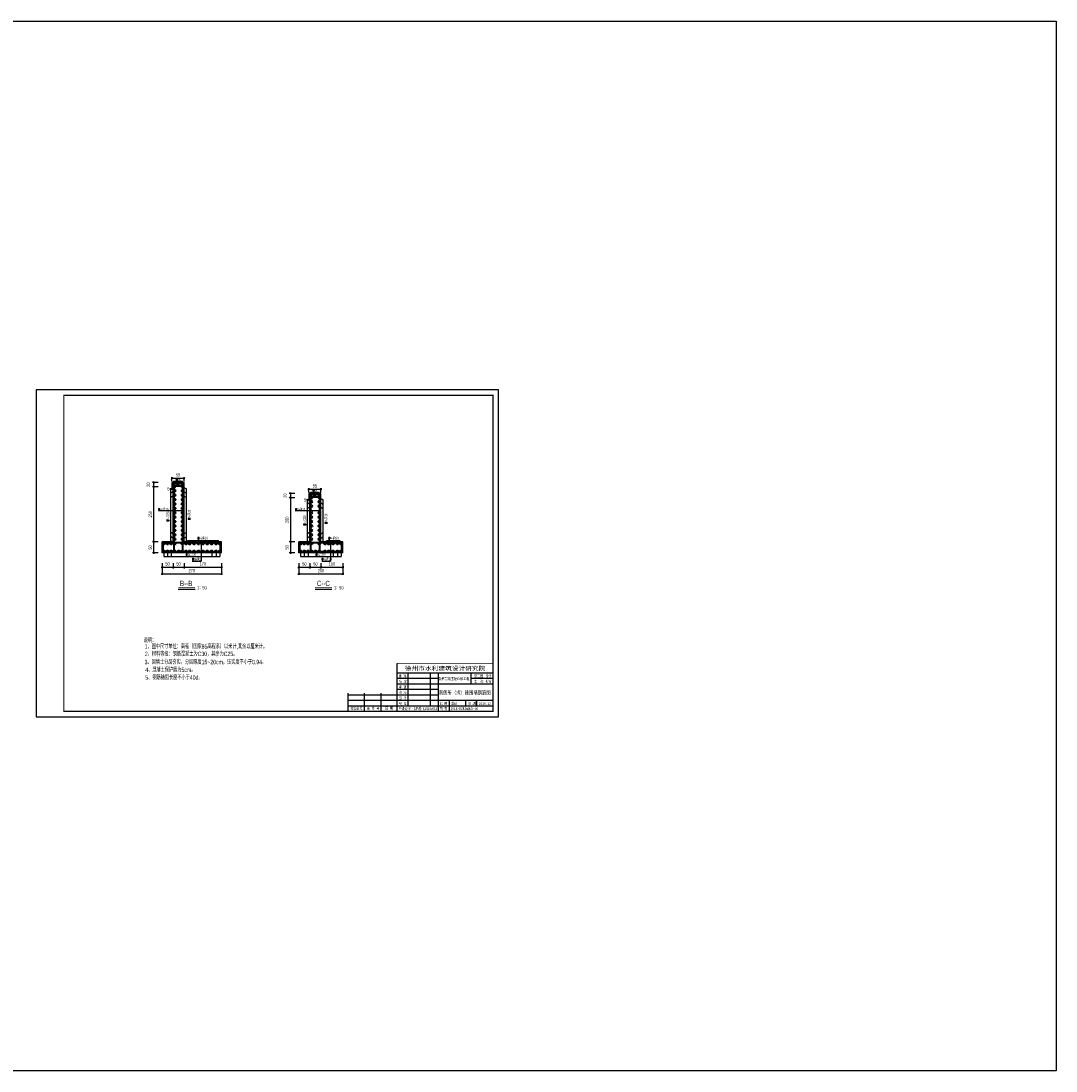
# Model space of a CAD drawing. Extents: x 518200 to 591724, y 3569303 to 3789366.
# Tile 6 of 6: x 582320 to 591724, y 3569303 to 3578840. Entities that reach past the tile are written whole.
import ezdxf
from ezdxf.enums import TextEntityAlignment as Align

# ---------------------------------------------------------------- set-up
doc = ezdxf.new("R2010")
doc.units = 0
doc.header["$LTSCALE"] = 5
doc.layers.get('0').update_dxf_attribs({"linetype": 'CONTINUOUS'})
doc.layers.get('Defpoints').update_dxf_attribs({"color": 41, "linetype": 'CONTINUOUS'})
for name, color, linetype, lineweight in [('1XSX', 7, 'CONTINUOUS', 15), ('轮廓线', 2, 'CONTINUOUS', 40), ('钢筋', 2, 'CONTINUOUS', 50)]:
    doc.layers.add(name, color=color, linetype=linetype, lineweight=lineweight)
doc.styles.add('HZ', font='hztxt_e.shx', dxfattribs={"width": 0.7, "height": 30, "bigfont": 'hztxt.shx'})
doc.styles.add('HZ1', font='hztxt_e.shx', dxfattribs={"width": 0.7, "bigfont": 'hztxt.shx'})
doc.styles.add('HZTXT', font='hztxt_e.shx', dxfattribs={"width": 0.7, "bigfont": 'hztxt.shx'})
doc.styles.add('图框', font='simfang.ttf', dxfattribs={"width": 0.8, "height": 4})
doc.styles.add('钢筋', font='tssdeng.shx', dxfattribs={"width": 0.7, "height": 30, "bigfont": 'hztxt.shx'})
doc.dimstyles.new('50', dxfattribs={"dimscale": 0, "dimtxt": 60, "dimasz": 20, "dimexe": 10, "dimexo": 10, "dimgap": 15, "dimtad": 1, "dimdec": 0, "dimlfac": 0.5, "dimzin": 0, "dimdsep": 46, "dimtxsty": 'HZTXT', "dimblk1": 'ARCHTICK', "dimblk2": 'ARCHTICK', "dimsah": 1, "dimcen": -0.09, "dimdle": 8, "dimclrd": 7, "dimclre": 7, "dimclrt": 7, "dimadec": 0, "dimazin": 0, "dimtfac": 1, "dimtdec": 0, "dimtofl": 0, "dimtmove": 2, "dimatfit": 3, "dimldrblk": 'ARCHTICK', "dimfxl": 1, "dimtolj": 1, "dimtzin": 0, "dimarcsym": 0})

# ---------------------------------------------------------------- blocks, each defined once
blk = doc.blocks.new('_ARCHTICK')
at = {"color": 0, "linetype": 'ByBlock', "const_width": 0.15}
blk.add_lwpolyline([(-0.5, -0.5), (0.5, 0.5)], dxfattribs=at)
blk = doc.blocks.new('*D35')
at = {"color": 7, "lineweight": -2}
for p, q in [((583684, 3574687.3), (583810, 3574687.3)), ((583692, 3574658.9), (583692, 3574697.3)), ((583802, 3574658.9), (583802, 3574697.3))]:
    blk.add_line(p, q, dxfattribs=at)
at = {"layer": 'Defpoints', "color": 0}
for p in [(583802, 3574687.3), (583692, 3574648.9), (583802, 3574648.9)]:
    blk.add_point(p, dxfattribs=at)
at = {"color": 7, "lineweight": -2, "xscale": 20, "yscale": 20, "zscale": 20, "rotation": 180}
blk.add_blockref('_ARCHTICK', (583692, 3574687.3), dxfattribs=at)
at = {"color": 7, "lineweight": -2, "xscale": 20, "yscale": 20, "zscale": 20}
blk.add_blockref('_ARCHTICK', (583802, 3574687.3), dxfattribs=at)
at = {"color": 7, "insert": (583747, 3574717.3), "char_height": 30, "attachment_point": 5, "style": 'HZTXT'}
blk.add_mtext('\\A1;55', dxfattribs=at)
blk = doc.blocks.new('*D36')
at = {"color": 7, "lineweight": -2}
for p, q in [((583692, 3574590.2), (583672, 3574590.2)), ((583692, 3574598.9), (583692, 3574580.2)), ((583702, 3574598.9), (583702, 3574580.2)), ((583702, 3574590.2), (583722, 3574590.2))]:
    blk.add_line(p, q, dxfattribs=at)
at = {"layer": 'Defpoints', "color": 0}
for p in [(583692, 3574608.9), (583702, 3574608.9), (583702, 3574590.2)]:
    blk.add_point(p, dxfattribs=at)
at = {"color": 7, "lineweight": -2, "xscale": 20, "yscale": 20, "zscale": 20}
blk.add_blockref('_ARCHTICK', (583692, 3574590.2), dxfattribs=at)
at = {"color": 7, "lineweight": -2, "xscale": 20, "yscale": 20, "zscale": 20, "rotation": 180}
blk.add_blockref('_ARCHTICK', (583702, 3574590.2), dxfattribs=at)
at = {"color": 7, "insert": (583659.5, 3574590.2), "char_height": 30, "attachment_point": 5, "style": 'HZTXT'}
blk.add_mtext('\\A1;5', dxfattribs=at)
blk = doc.blocks.new('*D37')
at = {"color": 7, "lineweight": -2}
for p, q in [((583602, 3573915.4), (583602, 3573868.6)), ((583702, 3573915.4), (583702, 3573868.6)), ((583594, 3573878.6), (583710, 3573878.6))]:
    blk.add_line(p, q, dxfattribs=at)
at = {"layer": 'Defpoints', "color": 0}
for p in [(583602, 3573925.4), (583702, 3573925.4), (583702, 3573878.6)]:
    blk.add_point(p, dxfattribs=at)
at = {"color": 7, "lineweight": -2, "xscale": 20, "yscale": 20, "zscale": 20, "rotation": 180}
blk.add_blockref('_ARCHTICK', (583602, 3573878.6), dxfattribs=at)
at = {"color": 7, "lineweight": -2, "xscale": 20, "yscale": 20, "zscale": 20}
blk.add_blockref('_ARCHTICK', (583702, 3573878.6), dxfattribs=at)
at = {"color": 7, "insert": (583652, 3573908.6), "char_height": 30, "attachment_point": 5, "style": 'HZTXT'}
blk.add_mtext('\\A1;50', dxfattribs=at)
blk = doc.blocks.new('*D38')
at = {"color": 7, "lineweight": -2}
for p, q in [((583702, 3573915.4), (583702, 3573868.6)), ((583802, 3573915.4), (583802, 3573868.6)), ((583694, 3573878.6), (583810, 3573878.6))]:
    blk.add_line(p, q, dxfattribs=at)
at = {"layer": 'Defpoints', "color": 0}
for p in [(583702, 3573925.4), (583802, 3573925.4), (583802, 3573878.6)]:
    blk.add_point(p, dxfattribs=at)
at = {"color": 7, "lineweight": -2, "xscale": 20, "yscale": 20, "zscale": 20, "rotation": 180}
blk.add_blockref('_ARCHTICK', (583702, 3573878.6), dxfattribs=at)
at = {"color": 7, "lineweight": -2, "xscale": 20, "yscale": 20, "zscale": 20}
blk.add_blockref('_ARCHTICK', (583802, 3573878.6), dxfattribs=at)
at = {"color": 7, "insert": (583752, 3573908.6), "char_height": 30, "attachment_point": 5, "style": 'HZTXT'}
blk.add_mtext('\\A1;50', dxfattribs=at)
blk = doc.blocks.new('*D39')
at = {"color": 7, "lineweight": -2}
for p, q in [((583802, 3573915.4), (583802, 3573868.6)), ((584142, 3573915.4), (584142, 3573868.6)), ((583794, 3573878.6), (584150, 3573878.6))]:
    blk.add_line(p, q, dxfattribs=at)
at = {"layer": 'Defpoints', "color": 0}
for p in [(583802, 3573925.4), (584142, 3573925.4), (584142, 3573878.6)]:
    blk.add_point(p, dxfattribs=at)
at = {"color": 7, "lineweight": -2, "xscale": 20, "yscale": 20, "zscale": 20, "rotation": 180}
blk.add_blockref('_ARCHTICK', (583802, 3573878.6), dxfattribs=at)
at = {"color": 7, "lineweight": -2, "xscale": 20, "yscale": 20, "zscale": 20}
blk.add_blockref('_ARCHTICK', (584142, 3573878.6), dxfattribs=at)
at = {"color": 7, "insert": (583972, 3573908.6), "char_height": 30, "attachment_point": 5, "style": 'HZTXT'}
blk.add_mtext('\\A1;170', dxfattribs=at)
blk = doc.blocks.new('*D40')
at = {"color": 7, "lineweight": -2}
for p, q in [((583602, 3573915.4), (583602, 3573808.2)), ((584142, 3573915.4), (584142, 3573808.2)), ((583594, 3573818.2), (584150, 3573818.2))]:
    blk.add_line(p, q, dxfattribs=at)
at = {"layer": 'Defpoints', "color": 0}
for p in [(583602, 3573925.4), (584142, 3573925.4), (584142, 3573818.2)]:
    blk.add_point(p, dxfattribs=at)
at = {"color": 7, "lineweight": -2, "xscale": 20, "yscale": 20, "zscale": 20, "rotation": 180}
blk.add_blockref('_ARCHTICK', (583602, 3573818.2), dxfattribs=at)
at = {"color": 7, "lineweight": -2, "xscale": 20, "yscale": 20, "zscale": 20}
blk.add_blockref('_ARCHTICK', (584142, 3573818.2), dxfattribs=at)
at = {"color": 7, "insert": (583872, 3573848.2), "char_height": 30, "attachment_point": 5, "style": 'HZTXT'}
blk.add_mtext('\\A1;270', dxfattribs=at)
blk = doc.blocks.new('*D32')
at = {"color": 7, "lineweight": -2}
for p, q in [((583566.1, 3574608.9), (583514.4, 3574608.9)), ((583524.4, 3574616.9), (583524.4, 3574100.9)), ((583566.1, 3574108.9), (583514.4, 3574108.9))]:
    blk.add_line(p, q, dxfattribs=at)
at = {"layer": 'Defpoints', "color": 0}
for p in [(583576.1, 3574608.9), (583524.4, 3574108.9), (583576.1, 3574108.9)]:
    blk.add_point(p, dxfattribs=at)
at = {"color": 7, "lineweight": -2, "xscale": 20, "yscale": 20, "zscale": 20}
for p, rotation in [((583524.4, 3574608.9), 90), ((583524.4, 3574108.9), 270)]:
    blk.add_blockref('_ARCHTICK', p, dxfattribs=dict(at, rotation=rotation))
at = {"color": 7, "insert": (583494.4, 3574358.9), "char_height": 30, "attachment_point": 5, "rotation": 90, "style": 'HZTXT'}
blk.add_mtext('\\A1;250', dxfattribs=at)
blk = doc.blocks.new('*D33')
at = {"color": 7, "lineweight": -2}
for p, q in [((583566.1, 3574648.9), (583514.4, 3574648.9)), ((583566.1, 3574608.9), (583514.4, 3574608.9)), ((583524.4, 3574656.9), (583524.4, 3574600.9))]:
    blk.add_line(p, q, dxfattribs=at)
at = {"layer": 'Defpoints', "color": 0}
for p in [(583524.4, 3574608.9), (583576.1, 3574648.9), (583576.1, 3574608.9)]:
    blk.add_point(p, dxfattribs=at)
at = {"color": 7, "lineweight": -2, "xscale": 20, "yscale": 20, "zscale": 20}
for p, rotation in [((583524.4, 3574648.9), 90), ((583524.4, 3574608.9), 270)]:
    blk.add_blockref('_ARCHTICK', p, dxfattribs=dict(at, rotation=rotation))
at = {"color": 7, "insert": (583476.9, 3574628.9), "char_height": 30, "attachment_point": 5, "rotation": 90, "style": 'HZTXT'}
blk.add_mtext('\\A1;20', dxfattribs=at)
blk = doc.blocks.new('*D34')
at = {"color": 7, "lineweight": -2}
for p, q in [((583566.1, 3574108.9), (583514.4, 3574108.9)), ((583524.4, 3574116.9), (583524.4, 3574000.9)), ((583566.1, 3574008.9), (583514.4, 3574008.9))]:
    blk.add_line(p, q, dxfattribs=at)
at = {"layer": 'Defpoints', "color": 0}
for p in [(583576.1, 3574108.9), (583524.4, 3574008.9), (583576.1, 3574008.9)]:
    blk.add_point(p, dxfattribs=at)
at = {"color": 7, "lineweight": -2, "xscale": 20, "yscale": 20, "zscale": 20}
for p, rotation in [((583524.4, 3574108.9), 90), ((583524.4, 3574008.9), 270)]:
    blk.add_blockref('_ARCHTICK', p, dxfattribs=dict(at, rotation=rotation))
at = {"color": 7, "insert": (583494.4, 3574058.9), "char_height": 30, "attachment_point": 5, "rotation": 90, "style": 'HZTXT'}
blk.add_mtext('\\A1;50', dxfattribs=at)
blk = doc.blocks.new('*D23')
at = {"color": 7, "lineweight": -2}
for p, q in [((584927, 3574587.3), (585053, 3574587.3)), ((584935, 3574558.9), (584935, 3574597.3)), ((585045, 3574558.9), (585045, 3574597.3))]:
    blk.add_line(p, q, dxfattribs=at)
at = {"layer": 'Defpoints', "color": 0}
for p in [(585045, 3574587.3), (584935, 3574548.9), (585045, 3574548.9)]:
    blk.add_point(p, dxfattribs=at)
at = {"color": 7, "lineweight": -2, "xscale": 20, "yscale": 20, "zscale": 20, "rotation": 180}
blk.add_blockref('_ARCHTICK', (584935, 3574587.3), dxfattribs=at)
at = {"color": 7, "lineweight": -2, "xscale": 20, "yscale": 20, "zscale": 20}
blk.add_blockref('_ARCHTICK', (585045, 3574587.3), dxfattribs=at)
at = {"color": 7, "insert": (584990, 3574617.3), "char_height": 30, "attachment_point": 5, "style": 'HZTXT'}
blk.add_mtext('\\A1;55', dxfattribs=at)
blk = doc.blocks.new('*D24')
at = {"color": 7, "lineweight": -2}
for p, q in [((584935, 3574490.2), (584915, 3574490.2)), ((584935, 3574498.9), (584935, 3574480.2)), ((584945, 3574498.9), (584945, 3574480.2)), ((584945, 3574490.2), (584965, 3574490.2))]:
    blk.add_line(p, q, dxfattribs=at)
at = {"layer": 'Defpoints', "color": 0}
for p in [(584935, 3574508.9), (584945, 3574508.9), (584945, 3574490.2)]:
    blk.add_point(p, dxfattribs=at)
at = {"color": 7, "lineweight": -2, "xscale": 20, "yscale": 20, "zscale": 20}
blk.add_blockref('_ARCHTICK', (584935, 3574490.2), dxfattribs=at)
at = {"color": 7, "lineweight": -2, "xscale": 20, "yscale": 20, "zscale": 20, "rotation": 180}
blk.add_blockref('_ARCHTICK', (584945, 3574490.2), dxfattribs=at)
at = {"color": 7, "insert": (584902.5, 3574490.2), "char_height": 30, "attachment_point": 5, "style": 'HZTXT'}
blk.add_mtext('\\A1;5', dxfattribs=at)
blk = doc.blocks.new('*D25')
at = {"color": 7, "lineweight": -2}
for p, q in [((584845, 3573915.4), (584845, 3573868.6)), ((584945, 3573915.4), (584945, 3573868.6)), ((584837, 3573878.6), (584953, 3573878.6))]:
    blk.add_line(p, q, dxfattribs=at)
at = {"layer": 'Defpoints', "color": 0}
for p in [(584845, 3573925.4), (584945, 3573925.4), (584945, 3573878.6)]:
    blk.add_point(p, dxfattribs=at)
at = {"color": 7, "lineweight": -2, "xscale": 20, "yscale": 20, "zscale": 20, "rotation": 180}
blk.add_blockref('_ARCHTICK', (584845, 3573878.6), dxfattribs=at)
at = {"color": 7, "lineweight": -2, "xscale": 20, "yscale": 20, "zscale": 20}
blk.add_blockref('_ARCHTICK', (584945, 3573878.6), dxfattribs=at)
at = {"color": 7, "insert": (584895, 3573908.6), "char_height": 30, "attachment_point": 5, "style": 'HZTXT'}
blk.add_mtext('\\A1;50', dxfattribs=at)
blk = doc.blocks.new('*D26')
at = {"color": 7, "lineweight": -2}
for p, q in [((584945, 3573915.4), (584945, 3573868.6)), ((585045, 3573915.4), (585045, 3573868.6)), ((584937, 3573878.6), (585053, 3573878.6))]:
    blk.add_line(p, q, dxfattribs=at)
at = {"layer": 'Defpoints', "color": 0}
for p in [(584945, 3573925.4), (585045, 3573925.4), (585045, 3573878.6)]:
    blk.add_point(p, dxfattribs=at)
at = {"color": 7, "lineweight": -2, "xscale": 20, "yscale": 20, "zscale": 20, "rotation": 180}
blk.add_blockref('_ARCHTICK', (584945, 3573878.6), dxfattribs=at)
at = {"color": 7, "lineweight": -2, "xscale": 20, "yscale": 20, "zscale": 20}
blk.add_blockref('_ARCHTICK', (585045, 3573878.6), dxfattribs=at)
at = {"color": 7, "insert": (584995, 3573908.6), "char_height": 30, "attachment_point": 5, "style": 'HZTXT'}
blk.add_mtext('\\A1;50', dxfattribs=at)
blk = doc.blocks.new('*D27')
at = {"color": 7, "lineweight": -2}
for p, q in [((585045, 3573915.4), (585045, 3573868.6)), ((585245, 3573915.4), (585245, 3573868.6)), ((585037, 3573878.6), (585253, 3573878.6))]:
    blk.add_line(p, q, dxfattribs=at)
at = {"layer": 'Defpoints', "color": 0}
for p in [(585045, 3573925.4), (585245, 3573925.4), (585245, 3573878.6)]:
    blk.add_point(p, dxfattribs=at)
at = {"color": 7, "lineweight": -2, "xscale": 20, "yscale": 20, "zscale": 20, "rotation": 180}
blk.add_blockref('_ARCHTICK', (585045, 3573878.6), dxfattribs=at)
at = {"color": 7, "lineweight": -2, "xscale": 20, "yscale": 20, "zscale": 20}
blk.add_blockref('_ARCHTICK', (585245, 3573878.6), dxfattribs=at)
at = {"color": 7, "insert": (585145, 3573908.6), "char_height": 30, "attachment_point": 5, "style": 'HZTXT'}
blk.add_mtext('\\A1;100', dxfattribs=at)
blk = doc.blocks.new('*D28')
at = {"color": 7, "lineweight": -2}
for p, q in [((584845, 3573915.4), (584845, 3573808.2)), ((585245, 3573915.4), (585245, 3573808.2)), ((584837, 3573818.2), (585253, 3573818.2))]:
    blk.add_line(p, q, dxfattribs=at)
at = {"layer": 'Defpoints', "color": 0}
for p in [(584845, 3573925.4), (585245, 3573925.4), (585245, 3573818.2)]:
    blk.add_point(p, dxfattribs=at)
at = {"color": 7, "lineweight": -2, "xscale": 20, "yscale": 20, "zscale": 20, "rotation": 180}
blk.add_blockref('_ARCHTICK', (584845, 3573818.2), dxfattribs=at)
at = {"color": 7, "lineweight": -2, "xscale": 20, "yscale": 20, "zscale": 20}
blk.add_blockref('_ARCHTICK', (585245, 3573818.2), dxfattribs=at)
at = {"color": 7, "insert": (585045, 3573848.2), "char_height": 30, "attachment_point": 5, "style": 'HZTXT'}
blk.add_mtext('\\A1;200', dxfattribs=at)
blk = doc.blocks.new('*D29')
at = {"color": 7, "lineweight": -2}
for p, q in [((584809.1, 3574508.9), (584757.4, 3574508.9)), ((584767.4, 3574516.9), (584767.4, 3574100.9)), ((584809.1, 3574108.9), (584757.4, 3574108.9))]:
    blk.add_line(p, q, dxfattribs=at)
at = {"layer": 'Defpoints', "color": 0}
for p in [(584819.1, 3574508.9), (584767.4, 3574108.9), (584819.1, 3574108.9)]:
    blk.add_point(p, dxfattribs=at)
at = {"color": 7, "lineweight": -2, "xscale": 20, "yscale": 20, "zscale": 20}
for p, rotation in [((584767.4, 3574508.9), 90), ((584767.4, 3574108.9), 270)]:
    blk.add_blockref('_ARCHTICK', p, dxfattribs=dict(at, rotation=rotation))
at = {"color": 7, "insert": (584737.4, 3574308.9), "char_height": 30, "attachment_point": 5, "rotation": 90, "style": 'HZTXT'}
blk.add_mtext('\\A1;200', dxfattribs=at)
blk = doc.blocks.new('*D30')
at = {"color": 7, "lineweight": -2}
for p, q in [((584809.1, 3574548.9), (584757.4, 3574548.9)), ((584809.1, 3574508.9), (584757.4, 3574508.9)), ((584767.4, 3574556.9), (584767.4, 3574500.9))]:
    blk.add_line(p, q, dxfattribs=at)
at = {"layer": 'Defpoints', "color": 0}
for p in [(584767.4, 3574508.9), (584819.1, 3574548.9), (584819.1, 3574508.9)]:
    blk.add_point(p, dxfattribs=at)
at = {"color": 7, "lineweight": -2, "xscale": 20, "yscale": 20, "zscale": 20}
for p, rotation in [((584767.4, 3574548.9), 90), ((584767.4, 3574508.9), 270)]:
    blk.add_blockref('_ARCHTICK', p, dxfattribs=dict(at, rotation=rotation))
at = {"color": 7, "insert": (584719.9, 3574528.9), "char_height": 30, "attachment_point": 5, "rotation": 90, "style": 'HZTXT'}
blk.add_mtext('\\A1;20', dxfattribs=at)
blk = doc.blocks.new('*D31')
at = {"color": 7, "lineweight": -2}
for p, q in [((584809.1, 3574108.9), (584757.4, 3574108.9)), ((584767.4, 3574116.9), (584767.4, 3574000.9)), ((584809.1, 3574008.9), (584757.4, 3574008.9))]:
    blk.add_line(p, q, dxfattribs=at)
at = {"layer": 'Defpoints', "color": 0}
for p in [(584819.1, 3574108.9), (584767.4, 3574008.9), (584819.1, 3574008.9)]:
    blk.add_point(p, dxfattribs=at)
at = {"color": 7, "lineweight": -2, "xscale": 20, "yscale": 20, "zscale": 20}
for p, rotation in [((584767.4, 3574108.9), 90), ((584767.4, 3574008.9), 270)]:
    blk.add_blockref('_ARCHTICK', p, dxfattribs=dict(at, rotation=rotation))
at = {"color": 7, "insert": (584737.4, 3574058.9), "char_height": 30, "attachment_point": 5, "rotation": 90, "style": 'HZTXT'}
blk.add_mtext('\\A1;50', dxfattribs=at)

msp = doc.modelspace()

# ---------------------------------------------------------------- hatches: boundary and pattern name
at = {"layer": '钢筋'}
for points in [[(583712, 3574634.2, 1), (583702, 3574634.2, 1)], [(583722, 3574613.2, 1), (583712, 3574613.2, 1)], [(583722, 3574573.2, 1), (583712, 3574573.2, 1)], [(583750.7, 3574633.5, 1), (583740.7, 3574633.5, 1)], [(583792, 3574633.2, 1), (583782, 3574633.2, 1)], [(583792, 3574613.2, 1), (583782, 3574613.2, 1)], [(583792, 3574573.2, 1), (583782, 3574573.2, 1)], [(583722, 3574533.2, 1), (583712, 3574533.2, 1)], [(583722, 3574493.2, 1), (583712, 3574493.2, 1)], [(583792, 3574533.2, 1), (583782, 3574533.2, 1)], [(583792, 3574493.2, 1), (583782, 3574493.2, 1)], [(584945, 3574534.2, 1), (584955, 3574534.2, 1)], [(584955, 3574513.2, 1), (584965, 3574513.2, 1)], [(584955, 3574473.2, 1), (584965, 3574473.2, 1)], [(584983.7, 3574533.5, 1), (584993.7, 3574533.5, 1)], [(585025, 3574533.2, 1), (585035, 3574533.2, 1)], [(585025, 3574513.2, 1), (585035, 3574513.2, 1)], [(585025, 3574473.2, 1), (585035, 3574473.2, 1)], [(583722, 3574453.2, 1), (583712, 3574453.2, 1)], [(583722, 3574413.2, 1), (583712, 3574413.2, 1)], [(583722, 3574373.2, 1), (583712, 3574373.2, 1)], [(583792, 3574453.2, 1), (583782, 3574453.2, 1)], [(583792, 3574413.2, 1), (583782, 3574413.2, 1)], [(583792, 3574373.2, 1), (583782, 3574373.2, 1)], [(584955, 3574433.2, 1), (584965, 3574433.2, 1)], [(584965, 3574373.2, 1), (584955, 3574373.2, 1)], [(585025, 3574433.2, 1), (585035, 3574433.2, 1)], [(585035, 3574373.2, 1), (585025, 3574373.2, 1)], [(583722, 3574333.2, 1), (583712, 3574333.2, 1)], [(583722, 3574293.2, 1), (583712, 3574293.2, 1)], [(583792, 3574333.2, 1), (583782, 3574333.2, 1)], [(583792, 3574293.2, 1), (583782, 3574293.2, 1)], [(584965, 3574333.2, 1), (584955, 3574333.2, 1)], [(584965, 3574293.2, 1), (584955, 3574293.2, 1)], [(585035, 3574333.2, 1), (585025, 3574333.2, 1)], [(585035, 3574293.2, 1), (585025, 3574293.2, 1)], [(583722, 3574253.2, 1), (583712, 3574253.2, 1)], [(583722, 3574213.2, 1), (583712, 3574213.2, 1)], [(583792, 3574253.2, 1), (583782, 3574253.2, 1)], [(583792, 3574213.2, 1), (583782, 3574213.2, 1)], [(584965, 3574253.2, 1), (584955, 3574253.2, 1)], [(584965, 3574213.2, 1), (584955, 3574213.2, 1)], [(585035, 3574253.2, 1), (585025, 3574253.2, 1)], [(585035, 3574213.2, 1), (585025, 3574213.2, 1)], [(583623, 3574093.2, 1), (583613, 3574093.2, 1)], [(583656, 3574093.2, 1), (583646, 3574093.2, 1)], [(583690, 3574093.2, 1), (583680, 3574093.2, 1)], [(583722, 3574173.2, 1), (583712, 3574173.2, 1)], [(583722, 3574133.2, 1), (583712, 3574133.2, 1)], [(583722, 3574093.2, 1), (583712, 3574093.2, 1)], [(583792, 3574173.2, 1), (583782, 3574173.2, 1)], [(583792, 3574133.2, 1), (583782, 3574133.2, 1)], [(583792, 3574093.2, 1), (583782, 3574093.2, 1)], [(583825, 3574093.2, 1), (583815, 3574093.2, 1)], [(583858, 3574093.2, 1), (583848, 3574093.2, 1)], [(583898, 3574093.2, 1), (583888, 3574093.2, 1)], [(583938, 3574093.2, 1), (583928, 3574093.2, 1)], [(583978, 3574093.2, 1), (583968, 3574093.2, 1)], [(584018, 3574093.2, 1), (584008, 3574093.2, 1)], [(584058, 3574093.2, 1), (584048, 3574093.2, 1)], [(584098, 3574093.2, 1), (584088, 3574093.2, 1)], [(584131, 3574093.2, 1), (584121, 3574093.2, 1)], [(584866, 3574093.2, 1), (584856, 3574093.2, 1)], [(584899, 3574093.2, 1), (584889, 3574093.2, 1)], [(584933, 3574093.2, 1), (584923, 3574093.2, 1)], [(584965, 3574173.2, 1), (584955, 3574173.2, 1)], [(584965, 3574133.2, 1), (584955, 3574133.2, 1)], [(584965, 3574093.2, 1), (584955, 3574093.2, 1)], [(585035, 3574173.2, 1), (585025, 3574173.2, 1)], [(585035, 3574133.2, 1), (585025, 3574133.2, 1)], [(585035, 3574093.2, 1), (585025, 3574093.2, 1)], [(585078, 3574093.2, 1), (585088, 3574093.2, 1)], [(585111, 3574093.2, 1), (585121, 3574093.2, 1)], [(585151, 3574093.2, 1), (585161, 3574093.2, 1)], [(585191, 3574093.2, 1), (585201, 3574093.2, 1)], [(585224, 3574093.2, 1), (585234, 3574093.2, 1)], [(583623, 3574023.9, 1), (583613, 3574023.9, 1)], [(583656, 3574023.9, 1), (583646, 3574023.9, 1)], [(583690, 3574023.9, 1), (583680, 3574023.9, 1)], [(583722, 3574023.9, 1), (583712, 3574023.9, 1)], [(583759, 3574023.9, 1), (583749, 3574023.9, 1)], [(583792, 3574023.9, 1), (583782, 3574023.9, 1)], [(583825, 3574023.9, 1), (583815, 3574023.9, 1)], [(583858, 3574023.9, 1), (583848, 3574023.9, 1)], [(583898, 3574023.9, 1), (583888, 3574023.9, 1)], [(583938, 3574023.9, 1), (583928, 3574023.9, 1)], [(583978, 3574023.9, 1), (583968, 3574023.9, 1)], [(584018, 3574023.9, 1), (584008, 3574023.9, 1)], [(584058, 3574023.9, 1), (584048, 3574023.9, 1)], [(584098, 3574023.9, 1), (584088, 3574023.9, 1)], [(584131, 3574023.9, 1), (584121, 3574023.9, 1)], [(584866, 3574023.9, 1), (584856, 3574023.9, 1)], [(584899, 3574023.9, 1), (584889, 3574023.9, 1)], [(584933, 3574023.9, 1), (584923, 3574023.9, 1)], [(584965, 3574023.9, 1), (584955, 3574023.9, 1)], [(585002, 3574023.9, 1), (584992, 3574023.9, 1)], [(585035, 3574023.9, 1), (585025, 3574023.9, 1)], [(585078, 3574023.9, 1), (585088, 3574023.9, 1)], [(585111, 3574023.9, 1), (585121, 3574023.9, 1)], [(585151, 3574023.9, 1), (585161, 3574023.9, 1)], [(585191, 3574023.9, 1), (585201, 3574023.9, 1)], [(585224, 3574023.9, 1), (585234, 3574023.9, 1)]]:
    msp.add_hatch(color=256, dxfattribs=at).paths.add_polyline_path(points)

# ---------------------------------------------------------------- linework, layer by layer
for p, q in [((583706.7, 3574633.8), (583706.7, 3574661.7)), ((583706.7, 3574661.7), (583787, 3574661.7)), ((583745.7, 3574633.8), (583745.7, 3574661.7)), ((583787, 3574633.8), (583787, 3574661.7)), ((583717, 3574613.2), (583680.4, 3574592.1)), ((583680.4, 3574113.9), (583680.4, 3574592.1)), ((583717, 3574573.2), (583680.4, 3574552.1)), ((583802, 3574648.9), (583692, 3574648.9)), ((583692, 3574648.9), (583692, 3574608.9)), ((583692, 3574608.9), (583702, 3574608.9)), ((583702, 3574108.9), (583702, 3574608.9)), ((583785.9, 3574613.2), (583822.6, 3574592.1)), ((583785.9, 3574573.2), (583822.6, 3574552.1)), ((583802, 3574108.9), (583802, 3574648.9)), ((583822.6, 3574114.4), (583822.6, 3574592.1)), ((583717, 3574533.2), (583680.4, 3574512.1)), ((583785.9, 3574533.2), (583822.6, 3574512.1)), ((584960, 3574513.2), (584923.4, 3574492.1)), ((584923.4, 3574113.9), (584923.4, 3574492.1)), ((584960, 3574473.2), (584923.4, 3574452.1)), ((585045, 3574548.9), (584935, 3574548.9)), ((584935, 3574548.9), (584935, 3574508.9)), ((584935, 3574508.9), (584945, 3574508.9)), ((584945, 3574108.9), (584945, 3574508.9)), ((584949.7, 3574533.8), (584949.7, 3574561.7)), ((584949.7, 3574561.7), (585030, 3574561.7)), ((584988.7, 3574533.8), (584988.7, 3574561.7)), ((585028.9, 3574513.2), (585065.6, 3574492.1)), ((585028.9, 3574473.2), (585065.6, 3574452.1)), ((585030, 3574533.8), (585030, 3574561.7)), ((585045, 3574108.9), (585045, 3574548.9)), ((585065.6, 3574114.4), (585065.6, 3574492.1)), ((583792, 3574391.3), (583568.1, 3574391.3)), ((583720, 3574399.3), (583704, 3574383.2)), ((583800, 3574399.3), (583784, 3574383.2)), ((585035, 3574391.3), (584811.1, 3574391.3)), ((584960, 3574433.2), (584923.4, 3574412.1)), ((584963, 3574399.3), (584947, 3574383.2)), ((585043, 3574399.3), (585027, 3574383.2)), ((585028.9, 3574433.2), (585065.6, 3574412.1)), ((583706.9, 3574323.9), (583706.9, 3574275.7)), ((584949.9, 3574323.9), (584949.9, 3574275.7)), ((583717, 3574173.2), (583680.4, 3574194.4)), ((583785.9, 3574173.7), (583822.6, 3574194.8)), ((584960, 3574173.2), (584923.4, 3574194.4)), ((585028.9, 3574173.7), (585065.6, 3574194.8)), ((583702, 3574108.9), (583602, 3574108.9)), ((583602, 3574008.9), (583602, 3574108.9)), ((583717, 3574132.8), (583680.4, 3574153.9)), ((583717, 3574092.8), (583680.4, 3574113.9)), ((583785.9, 3574133.2), (583822.6, 3574154.4)), ((583785.9, 3574093.2), (583822.6, 3574114.4)), ((584142, 3574108.9), (583802, 3574108.9)), ((583820, 3574093.2), (583833.4, 3574122.2)), ((583833.4, 3574122.2), (584112.6, 3574122.2)), ((583853, 3574093.2), (583866.4, 3574122.2)), ((583893, 3574093.2), (583906.4, 3574122.2)), ((583964, 3574107), (583948, 3574090.9)), ((583956, 3574098.9), (583956, 3573934.2)), ((584053, 3574093.2), (584039.6, 3574122.2)), ((584093, 3574093.2), (584079.6, 3574122.2)), ((584126, 3574093.2), (584112.6, 3574122.2)), ((584142, 3574008.9), (584142, 3574108.9)), ((584945, 3574108.9), (584845, 3574108.9)), ((584845, 3574008.9), (584845, 3574108.9)), ((584960, 3574132.8), (584923.4, 3574153.9)), ((584960, 3574092.8), (584923.4, 3574113.9)), ((585028.9, 3574133.2), (585065.6, 3574154.4)), ((585028.9, 3574093.2), (585065.6, 3574114.4)), ((585245, 3574108.9), (585045, 3574108.9)), ((585083, 3574093.2), (585096.4, 3574122.2)), ((585096.4, 3574122.2), (585215.6, 3574122.2)), ((585116, 3574093.2), (585129.4, 3574122.2)), ((585141, 3574107), (585125, 3574090.9)), ((585133, 3574098.9), (585133, 3573934.2)), ((585196, 3574093.2), (585182.6, 3574122.2)), ((585229, 3574093.2), (585215.6, 3574122.2)), ((585245, 3574008.9), (585245, 3574108.9)), ((584142, 3574008.9), (583602, 3574008.9)), ((583618, 3574023.9), (583618, 3573975.7)), ((583651, 3574023.9), (583651, 3573975.7)), ((583685, 3574023.9), (583685, 3573975.7)), ((583964, 3574027), (583948, 3574010.9)), ((584053, 3574023.9), (584053, 3573975.7)), ((584093, 3574023.9), (584093, 3573975.7)), ((584126, 3574023.9), (584126, 3573975.7)), ((585245, 3574008.9), (584845, 3574008.9)), ((584861, 3574023.9), (584861, 3573975.7)), ((584894, 3574023.9), (584894, 3573975.7)), ((584928, 3574023.9), (584928, 3573975.7)), ((585156, 3574023.9), (585156, 3573975.7)), ((585207, 3574027), (585191, 3574010.9)), ((585196, 3574023.9), (585196, 3573975.7)), ((585229, 3574023.9), (585229, 3573975.7)), ((583618, 3573975.7), (584126, 3573975.7)), ((583876, 3573934.2), (583956, 3573934.2)), ((584861, 3573975.7), (585229, 3573975.7)), ((585053, 3573934.2), (585133, 3573934.2)), ((583748.7, 3573678), (583902.4, 3573678)), ((584991.7, 3573678), (585145.4, 3573678)), ((585739, 3572570), (585739, 3573005.7)), ((585739, 3572920), (586609, 3572920)), ((585739, 3572870), (586109, 3572870)), ((585839, 3572620), (585839, 3572920)), ((586039, 3572920), (586039, 3572620)), ((586109, 3572920), (586109, 3572570)), ((586409, 3572820), (586409, 3572920)), ((586409, 3572870), (586609, 3572870)), ((585739, 3572820), (586609, 3572820)), ((585739, 3572770), (586109, 3572770)), ((585289, 3572733.8), (585289, 3572570)), ((585289, 3572720), (586109, 3572720)), ((585289, 3572670), (586609, 3572670)), ((585439, 3572733.8), (585439, 3572570)), ((585589, 3572733.8), (585589, 3572570)), ((586209, 3572670), (586209, 3572570)), ((586359, 3572670), (586359, 3572620)), ((586459, 3572670), (586459, 3572620)), ((586459, 3572620), (586459, 3572670)), ((585289, 3572620), (586609, 3572620))]:
    msp.add_line(p, q)
for points in [[(568413, 3578840), (591724, 3578840), (591724, 3569303), (568413, 3569303)], [(582459, 3572520), (586659, 3572520), (586659, 3575490), (582459, 3575490)]]:
    msp.add_lwpolyline(points, close=True)
for points, const_width in [([(582709, 3575440), (586609, 3575440), (586609, 3572570), (582709, 3572570), (582709, 3575440)], 10), ([(583748.7, 3573695.6), (583902.4, 3573695.6)], 7.68), ([(584991.7, 3573695.6), (585145.4, 3573695.6)], 7.68), ([(586609, 3573005.7), (585739, 3573005.7), (585739, 3572570)], 5), ([(585289, 3572733.8), (585289, 3572570)], 5)]:
    msp.add_lwpolyline(points, dxfattribs=dict(const_width=const_width))
at = {"layer": '轮廓线'}
for p, q in [((583792, 3574638.9), (583702, 3574638.9)), ((583702, 3574638.9), (583702, 3574618.9)), ((583702, 3574618.9), (583792, 3574618.9)), ((583712, 3574018.9), (583712, 3574638.9)), ((583792, 3574018.9), (583792, 3574638.9)), ((585035, 3574538.9), (584945, 3574538.9)), ((584945, 3574538.9), (584945, 3574518.9)), ((584945, 3574518.9), (585035, 3574518.9)), ((584955, 3574018.9), (584955, 3574538.9)), ((585035, 3574018.9), (585035, 3574538.9)), ((584132, 3574098.9), (583612, 3574098.9)), ((583612, 3574018.9), (583612, 3574098.9)), ((584132, 3574018.9), (584132, 3574098.9)), ((585235, 3574098.9), (584855, 3574098.9)), ((584855, 3574018.9), (584855, 3574098.9)), ((585235, 3574018.9), (585235, 3574098.9)), ((584132, 3574018.9), (583612, 3574018.9)), ((585235, 3574018.9), (584855, 3574018.9))]:
    msp.add_line(p, q, dxfattribs=at)
at = {"layer": '钢筋'}
for centre in [(583707, 3574634.2), (583717, 3574613.2), (583717, 3574573.2), (583745.7, 3574633.5), (583787, 3574633.2), (583787, 3574613.2), (583787, 3574573.2), (583717, 3574533.2), (583717, 3574493.2), (583787, 3574533.2), (583787, 3574493.2), (584950, 3574534.2), (584960, 3574513.2), (584960, 3574473.2), (584988.7, 3574533.5), (585030, 3574533.2), (585030, 3574513.2), (585030, 3574473.2), (583717, 3574453.2), (583717, 3574413.2), (583717, 3574373.2), (583787, 3574453.2), (583787, 3574413.2), (583787, 3574373.2), (584960, 3574433.2), (584960, 3574373.2), (585030, 3574433.2), (585030, 3574373.2), (583717, 3574333.2), (583717, 3574293.2), (583787, 3574333.2), (583787, 3574293.2), (584960, 3574333.2), (584960, 3574293.2), (585030, 3574333.2), (585030, 3574293.2), (583717, 3574253.2), (583717, 3574213.2), (583787, 3574253.2), (583787, 3574213.2), (584960, 3574253.2), (584960, 3574213.2), (585030, 3574253.2), (585030, 3574213.2), (583618, 3574093.2), (583651, 3574093.2), (583685, 3574093.2), (583717, 3574173.2), (583717, 3574133.2), (583717, 3574093.2), (583787, 3574173.2), (583787, 3574133.2), (583787, 3574093.2), (583820, 3574093.2), (583853, 3574093.2), (583893, 3574093.2), (583933, 3574093.2), (583973, 3574093.2), (584013, 3574093.2), (584053, 3574093.2), (584093, 3574093.2), (584126, 3574093.2), (584861, 3574093.2), (584894, 3574093.2), (584928, 3574093.2), (584960, 3574173.2), (584960, 3574133.2), (584960, 3574093.2), (585030, 3574173.2), (585030, 3574133.2), (585030, 3574093.2), (585083, 3574093.2), (585116, 3574093.2), (585156, 3574093.2), (585196, 3574093.2), (585229, 3574093.2), (583618, 3574023.9), (583651, 3574023.9), (583685, 3574023.9), (583717, 3574023.9), (583754, 3574023.9), (583787, 3574023.9), (583820, 3574023.9), (583853, 3574023.9), (583893, 3574023.9), (583933, 3574023.9), (583973, 3574023.9), (584013, 3574023.9), (584053, 3574023.9), (584093, 3574023.9), (584126, 3574023.9), (584861, 3574023.9), (584894, 3574023.9), (584928, 3574023.9), (584960, 3574023.9), (584997, 3574023.9), (585030, 3574023.9), (585083, 3574023.9), (585116, 3574023.9), (585156, 3574023.9), (585196, 3574023.9), (585229, 3574023.9)]:
    msp.add_circle(centre, 5, dxfattribs=at)

# ---------------------------------------------------------------- texts
for s, height, style, width, p in [('3\x8416', 25, '钢筋', 0.7, (583715.5, 3574662.1)), ('3\x8416', 25, '钢筋', 0.7, (584958.5, 3574562.1)), ('\x8416@20', 25, '钢筋', 0.7, (583568.1, 3574390.8)), ('\x8416@20', 25, '钢筋', 0.7, (584811.1, 3574390.8)), ('\x8414@20', 25, '钢筋', 0.7, (583925.3, 3574130.2)), ('\x8414@20', 25, '钢筋', 0.7, (585113.3, 3574130.2)), ('\x8414@20', 25, '钢筋', 0.7, (583818.4, 3573979.3)), ('\x8414@20', 25, '钢筋', 0.7, (584996.4, 3573979.3)), ('\x8416@20', 25, '钢筋', 0.7, (583875.3, 3573938.7)), ('\x8416@20', 25, '钢筋', 0.7, (585052.3, 3573938.7)), ('B--B', 48, 'HZ', 0.7, (583764.8, 3573707.5)), ('C--C', 48, 'HZ', 0.7, (585007.8, 3573707.5)), ('徐州市水利建筑设计研究院', 37.857, '图框', 1.15, (585807.3, 3572941.2)), ('批 准', 24, '图框', 0.8, (585753, 3572878.5)), ('核 定', 24, '图框', 0.8, (585754.3, 3572828.7)), ('段西泵站围墙维修工程 ', 25, '图框', 0.8, (586114.4, 3572853.7)), ('土  建', 24, '图框', 0.8, (586436.8, 3572829.8)), ('施工图', 24, '图框', 0.8, (586438, 3572879.4)), ('设计', 24, '图框', 0.8, (586542.2, 3572879.4)), ('部分', 24, '图框', 0.8, (586542.2, 3572829.8)), ('校 核', 24, '图框', 0.8, (585754.3, 3572728.7)), ('审 查', 24, '图框', 0.8, (585754.3, 3572778.7)), ('南侧新（拆）建围墙钢筋图', 35, '图框', 0.8, (586116.3, 3572721.7)), ('设 计', 24, '图框', 0.8, (585754.3, 3572678.7)), ('比 例', 24, '图框', 0.8, (586123.5, 3572628.6)), ('详图', 24, '图框', 0.8, (586223.5, 3572628.6)), ('日 期', 24, '图框', 0.8, (586379.3, 3572628.6)), ('会签单位', 24.29, '图框', 0.8, (585312.9, 3572584.5)), ('会 签 者', 24.29, '图框', 0.8, (585463.3, 3572582.3)), ('日 期', 24.29, '图框', 0.8, (585629.1, 3572584.7)), ('制 图', 24, '图框', 0.8, (585754.6, 3572628)), ('甲级设计证书编号:A132005100', 24, '图框', 0.75, (585754.3, 3572581.9)), ('图 号', 24, '图框', 0.8, (586123.5, 3572582.1)), ('2018-DZBZWQWX-06', 24, '图框', 0.8, (586223.5, 3572582.1)), ('2018.12', 24, '图框', 0.8, (586479.3, 3572628.6))]:
    msp.add_text(s, height=height, dxfattribs=dict(style=style, width=width)).set_placement(p)
at = {"style": '钢筋', "width": 0.7}
for p in [(583666.8, 3574294), (583861.1, 3574309.3), (584909.8, 3574258), (585104.1, 3574273.3)]:
    msp.add_text('\x8414@20', height=25, rotation=90, dxfattribs=at).set_placement(p)
at = {"style": 'HZ', "width": 0.7}
for p in [(583963.9, 3573692.2), (585206.9, 3573692.2)]:
    msp.add_text('1：50', height=30, dxfattribs=at).set_placement(p, align=Align.MIDDLE)
at = {"layer": '1XSX', "style": 'HZ1', "width": 0.7}
for s, p in [('说明：', (583434.7, 3573194.3)), ('1、图中尺寸单位：高程（国家85高程系）以米计,其余以厘米计。', (583444.5, 3573138.7)), ('3、回填土分层夯实，分层厚度15~20cm，压实度不小于0.94。', (583443.6, 3572997.6)), ('2、材料等级：钢筋混凝土为C30，其余为C25。', (583445.6, 3573071.4)), ('4、混凝土保护层为5cm。', (583449.8, 3572927.5)), ('5、钢筋锚固长度不小于40d。', (583449.8, 3572857.3))]:
    msp.add_text(s, height=40, dxfattribs=at).set_placement(p)

# ---------------------------------------------------------------- dimensions: what is measured, and where the dimension line sits
for base, p1, p2, picture, middle in [((583524.4, 3574608.9), (583576.1, 3574648.9), (583576.1, 3574608.9), '*D33', (583476.9, 3574628.9)), ((583524.4, 3574108.9), (583576.1, 3574608.9), (583576.1, 3574108.9), '*D32', (583494.4, 3574358.9)), ((584767.4, 3574508.9), (584819.1, 3574548.9), (584819.1, 3574508.9), '*D30', (584719.9, 3574528.9)), ((584767.4, 3574108.9), (584819.1, 3574508.9), (584819.1, 3574108.9), '*D29', (584737.4, 3574308.9)), ((583524.4, 3574008.9), (583576.1, 3574108.9), (583576.1, 3574008.9), '*D34', (583494.4, 3574058.9)), ((584767.4, 3574008.9), (584819.1, 3574108.9), (584819.1, 3574008.9), '*D31', (584737.4, 3574058.9))]:
    dim = msp.add_linear_dim(base=base, p1=p1, p2=p2, angle=90, dimstyle='50', override={"dimscale": 1, "dimtxt": 30})
    dim.commit()
    dim.dimension.update_dxf_attribs({"geometry": picture, "text_midpoint": middle})
for base, p1, p2, picture, middle in [((583802, 3574687.3), (583692, 3574648.9), (583802, 3574648.9), '*D35', (583747, 3574717.3)), ((585045, 3574587.3), (584935, 3574548.9), (585045, 3574548.9), '*D23', (584990, 3574617.3)), ((583702, 3573878.6), (583602, 3573925.4), (583702, 3573925.4), '*D37', (583652, 3573908.6)), ((584142, 3573818.2), (583602, 3573925.4), (584142, 3573925.4), '*D40', (583872, 3573848.2)), ((583802, 3573878.6), (583702, 3573925.4), (583802, 3573925.4), '*D38', (583752, 3573908.6)), ((584142, 3573878.6), (583802, 3573925.4), (584142, 3573925.4), '*D39', (583972, 3573908.6)), ((584945, 3573878.6), (584845, 3573925.4), (584945, 3573925.4), '*D25', (584895, 3573908.6)), ((585245, 3573818.2), (584845, 3573925.4), (585245, 3573925.4), '*D28', (585045, 3573848.2)), ((585045, 3573878.6), (584945, 3573925.4), (585045, 3573925.4), '*D26', (584995, 3573908.6)), ((585245, 3573878.6), (585045, 3573925.4), (585245, 3573925.4), '*D27', (585145, 3573908.6))]:
    dim = msp.add_linear_dim(base=base, p1=p1, p2=p2, dimstyle='50', override={"dimscale": 1, "dimtxt": 30})
    dim.commit()
    dim.dimension.update_dxf_attribs({"geometry": picture, "text_midpoint": middle})
for base, p1, p2, picture, middle in [((583702, 3574590.2), (583692, 3574608.9), (583702, 3574608.9), '*D36', (583659.5, 3574590.2)), ((584945, 3574490.2), (584935, 3574508.9), (584945, 3574508.9), '*D24', (584902.5, 3574490.2))]:
    dim = msp.add_linear_dim(base=base, p1=p1, p2=p2, dimstyle='50', override={"dimscale": 1, "dimtxt": 30})
    dim.commit()
    dim.dimension.update_dxf_attribs({"geometry": picture, "text_midpoint": middle, "dimtype": 160})

doc.saveas('drawing.dxf')
